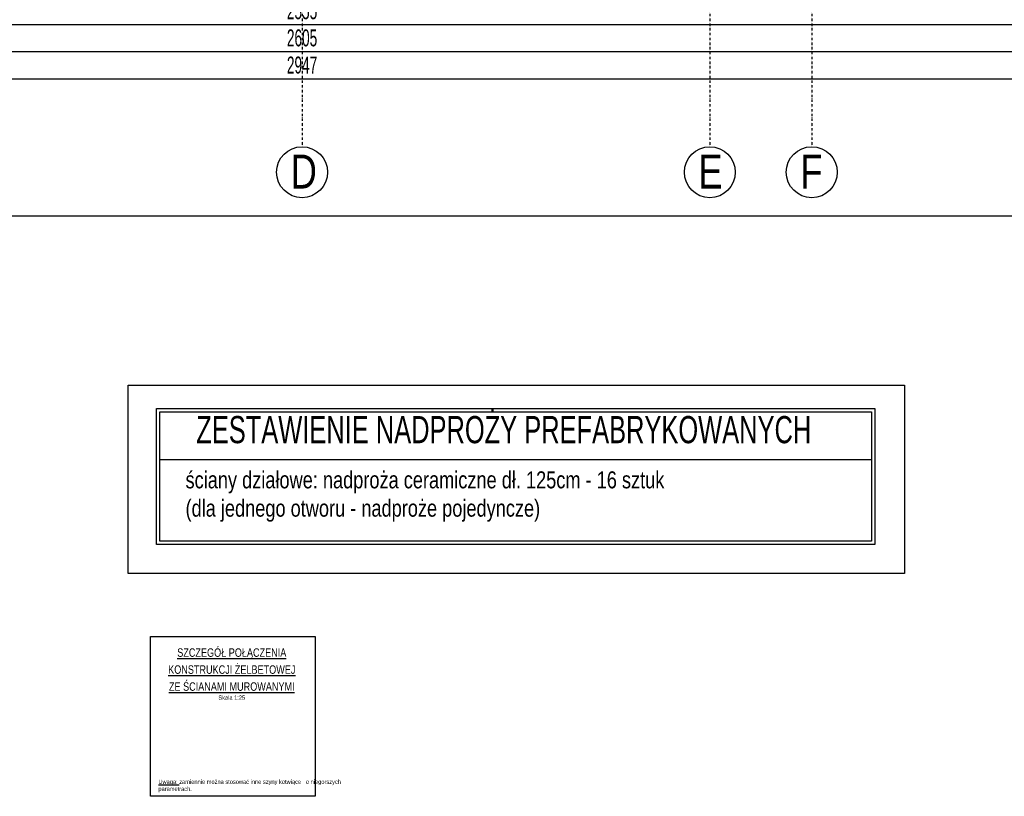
# Model space of a CAD drawing. Header units: millimetres. Extents: x -796 to 14823, y -2819 to 1873.
# Tile 7 of 51: x 796 to 2244, y -2389 to -1246. Entities that reach past the tile are written whole.
import ezdxf
from ezdxf.enums import TextEntityAlignment as Align

# ---------------------------------------------------------------- set-up
doc = ezdxf.new("R2010")
doc.units = ezdxf.units.MM
doc.header["$LTSCALE"] = 10
doc.linetypes.add('MO', pattern=[0.7, 0.35, -0.17, 0.01, -0.17])
doc.layers.add('BA_obw', color=230, linetype='Continuous', plot=False)
doc.layers.add('BZ_obw', color=230, linetype='Continuous', plot=False)
for name, color, linetype in [('BA_txg', 3, 'Continuous'), ('BA_wig', 3, 'Continuous'), ('BA_wym', 1, 'Continuous'), ('BD_osm', 1, 'MO'), ('BD_txs', 2, 'Continuous'), ('BD_wic', 1, 'Continuous'), ('BZ_sym', 7, 'Continuous'), ('BZ_txg', 3, 'Continuous'), ('BZ_txs', 2, 'Continuous')]:
    doc.layers.add(name, color=color, linetype=linetype)
doc.styles.add('BIKTG', font='bikromsw.shx', dxfattribs={"width": 0.8})
doc.styles.add('BIKTS', font='bikromsw.shx', dxfattribs={"width": 0.8})
doc.styles.add('BIKWYM', font='bikromsw.shx', dxfattribs={"width": 0.6})
doc.dimstyles.new('BA_KR_100_cm', dxfattribs={"dimtxt": 25, "dimasz": 1.666667, "dimexe": 24, "dimexo": 0, "dimgap": 0, "dimtad": 0, "dimdec": 1, "dimrnd": 0.5, "dimzin": 9, "dimdsep": 46, "dimtxsty": 'BIKWYM', "dimblk": 'WYM-KR', "dimcen": 0, "dimdle": 20, "dimclrd": 256, "dimclre": 256, "dimclrt": 2, "dimadec": 0, "dimazin": 0, "dimtfac": 0.033333, "dimtdec": 1, "dimtmove": 0, "dimatfit": 3, "dimldrblk": 'WYM-KR', "dimfxl": 25, "dimfxlon": 1, "dimtvp": 0.8, "dimtolj": 1, "dimarcsym": 0})

# ---------------------------------------------------------------- blocks, each defined once
blk = doc.blocks.new('eoprz')
blk = doc.blocks.new('WYM-KR')
at = {"linetype": 'ByBlock'}
blk.add_line((11.52, 0), (-11.52, 0), dxfattribs=at)
at = {"color": 7, "linetype": 'ByBlock'}
blk.add_line((6.24, 6.24), (-6.24, -6.24), dxfattribs=at)
blk = doc.blocks.new('*D88')
at = {"layer": 'BA_wym', "lineweight": -2}
for p, q in [((-66.5, -1212.6), (-66.5, -1276.6)), ((2488.5, -1212.6), (2488.5, -1276.6)), ((-64.8, -1252.6), (2486.9, -1252.6))]:
    blk.add_line(p, q, dxfattribs=at)
at = {"layer": 'Defpoints', "color": 0}
for p in [(-66.5, -927.1), (2488.5, -927.1), (2488.5, -1252.6)]:
    blk.add_point(p, dxfattribs=at)
at = {"layer": 'BA_wym', "lineweight": -2, "xscale": 1.666666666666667, "yscale": 1.666666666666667, "zscale": 1.666666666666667, "rotation": 180}
blk.add_blockref('WYM-KR', (-66.5, -1252.6), dxfattribs=at)
at = {"layer": 'BA_wym', "lineweight": -2, "xscale": 1.666666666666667, "yscale": 1.666666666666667, "zscale": 1.666666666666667}
blk.add_blockref('WYM-KR', (2488.5, -1252.6), dxfattribs=at)
at = {"layer": 'BA_wym', "color": 2, "insert": (1211, -1232.6), "char_height": 25, "attachment_point": 5, "style": 'BIKWYM'}
blk.add_mtext('\\A1;2555', dxfattribs=at)
blk = doc.blocks.new('*D90')
at = {"layer": 'BA_wym', "lineweight": -2}
for p, q in [((-91.5, -1252.6), (-91.5, -1316.6)), ((2513.5, -1252.6), (2513.5, -1316.6)), ((-89.8, -1292.6), (2511.9, -1292.6))]:
    blk.add_line(p, q, dxfattribs=at)
at = {"layer": 'Defpoints', "color": 0}
for p in [(-91.5, -927.1), (2513.5, -927.1), (2513.5, -1292.6)]:
    blk.add_point(p, dxfattribs=at)
at = {"layer": 'BA_wym', "lineweight": -2, "xscale": 1.666666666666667, "yscale": 1.666666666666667, "zscale": 1.666666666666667, "rotation": 180}
blk.add_blockref('WYM-KR', (-91.5, -1292.6), dxfattribs=at)
at = {"layer": 'BA_wym', "lineweight": -2, "xscale": 1.666666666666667, "yscale": 1.666666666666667, "zscale": 1.666666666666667}
blk.add_blockref('WYM-KR', (2513.5, -1292.6), dxfattribs=at)
at = {"layer": 'BA_wym', "color": 2, "insert": (1211, -1272.6), "char_height": 25, "attachment_point": 5, "style": 'BIKWYM'}
blk.add_mtext('\\A1;2605', dxfattribs=at)
blk = doc.blocks.new('*D329')
at = {"layer": 'BA_wym', "lineweight": -2}
for p, q in [((-262.5, -1292.6), (-262.5, -1356.6)), ((2684.5, -1292.6), (2684.5, -1356.6)), ((-260.8, -1332.6), (2682.9, -1332.6))]:
    blk.add_line(p, q, dxfattribs=at)
at = {"layer": 'Defpoints', "color": 0}
for p in [(-262.5, 171.4), (2684.5, 171.4), (2684.5, -1332.6)]:
    blk.add_point(p, dxfattribs=at)
at = {"layer": 'BA_wym', "lineweight": -2, "xscale": 1.666666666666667, "yscale": 1.666666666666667, "zscale": 1.666666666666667, "rotation": 180}
blk.add_blockref('WYM-KR', (-262.5, -1332.6), dxfattribs=at)
at = {"layer": 'BA_wym', "lineweight": -2, "xscale": 1.666666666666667, "yscale": 1.666666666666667, "zscale": 1.666666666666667}
blk.add_blockref('WYM-KR', (2684.5, -1332.6), dxfattribs=at)
at = {"layer": 'BA_wym', "color": 2, "insert": (1211, -1312.6), "char_height": 25, "attachment_point": 5, "style": 'BIKWYM'}
blk.add_mtext('\\A1;2947', dxfattribs=at)

msp = doc.modelspace()

# ---------------------------------------------------------------- linework, layer by layer
at = {"layer": 'BA_obw'}
for points in [[(-795.82, 1873.17), (3205.68, 1873.17), (3205.68, -1534.81), (-795.82, -1534.81)], [(954.98, -1783.61), (2097.31, -1783.61), (2097.31, -2060.83), (954.98, -2060.83)]]:
    msp.add_lwpolyline(points, close=True, dxfattribs=at)
at = {"layer": 'BA_wig', "color": 1}
for points in [[(996.86, -1817.89), (2053.93, -1817.89), (2053.93, -2017.89), (996.86, -2017.89)], [(1001.86, -1822.89), (2048.93, -1822.89), (2048.93, -2012.89), (1001.86, -2012.89)]]:
    msp.add_lwpolyline(points, close=True, dxfattribs=at)
msp.add_lwpolyline([(1001.86, -1892.89), (2048.93, -1892.89)], dxfattribs=at)
at = {"layer": 'BD_osm'}
for points in [[(1211.02, 1639.86), (1211.02, -1432.6)], [(1811.02, 1639.86), (1811.02, -1432.6)], [(1961.02, 1639.86), (1961.02, -1432.6)]]:
    msp.add_lwpolyline(points, dxfattribs=at)
at = {"layer": 'BD_wic'}
for centre in [(1211.02, -1470.1), (1811.02, -1470.1), (1961.02, -1470.1)]:
    msp.add_circle(centre, 37.5, dxfattribs=at)
at = {"layer": 'BZ_obw'}
msp.add_lwpolyline([(987.8, -2153.47), (1230.34, -2153.47), (1230.34, -2388.55), (987.8, -2388.55)], close=True, dxfattribs=at)

# ---------------------------------------------------------------- block references
at = {"layer": 'BZ_sym'}
ref = msp.add_blockref('eoprz', (1107.59, -2187.02, -43808.94), dxfattribs=dict(at, xscale=0.05, yscale=0.05, zscale=0.05, rotation=359.9999999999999))
ref.add_attrib('Nazwa', '%%USZCZEGÓŁ POŁĄCZENIA', dxfattribs={"layer": 'BZ_txg', "height": 12.5, "style": 'BIKTG', "width": 0.8}).set_placement((1107.59, -2177.02, -43808.94), align=Align.MIDDLE_CENTER)
ref = msp.add_blockref('eoprz', (1107.59, -2212.02, -43808.94), dxfattribs=dict(at, xscale=0.05, yscale=0.05, zscale=0.05, rotation=359.9999999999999))
ref.add_attrib('Nazwa', '%%uKONSTRUKCJI ŻELBETOWEJ', dxfattribs={"layer": 'BZ_txg', "height": 12.5, "style": 'BIKTG', "width": 0.8}).set_placement((1107.59, -2202.02, -43808.94), align=Align.MIDDLE_CENTER)
ref = msp.add_blockref('eoprz', (1107.59, -2237.02, -43808.94), dxfattribs=dict(at, xscale=0.05, yscale=0.05, zscale=0.05, rotation=359.9999999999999))
ref.add_attrib('Nazwa', '%%UZE ŚCIANAMI MUROWANYMI', dxfattribs={"layer": 'BZ_txg', "height": 12.5, "style": 'BIKTG', "width": 0.8}).set_placement((1107.59, -2227.02, -43808.94), align=Align.MIDDLE_CENTER)
ref.add_attrib('Skala', 'Skala 1:25', dxfattribs={"layer": 'BZ_txs', "height": 6.25, "style": 'BIKTS', "width": 0.8}).set_placement((1107.59, -2243.27, -43808.94), align=Align.MIDDLE_CENTER)

# ---------------------------------------------------------------- texts
at = {"layer": 'BA_txg', "insert": (1055.32, -1828.91), "char_height": 40, "width": 1279.1293, "attachment_point": 1, "style": 'BIKTG'}
msp.add_mtext('{\\W0.7;\\C3;ZESTAWIENIE NADPROŻY PREFABRYKOWANYCH}', dxfattribs=at)
at = {"layer": 'BD_txs', "style": 'BIKTS', "width": 0.8}
for s, p in [('D', (1194.21, -1494.17)), ('E', (1794.21, -1494.17)), ('F', (1944.21, -1494.17))]:
    msp.add_text(s, height=50, dxfattribs=at).set_placement(p)
at = {"layer": 'BZ_txs', "attachment_point": 1, "style": 'BIKTS'}
for s, insert, char_height, width in [('ściany działowe: nadproża ceramiczne dł. 125cm - 16 sztuk\\P(dla jednego otworu - nadproże pojedyncze)', (1039.52, -1910.36), 25, 1138.9328), ('{\\LUwaga:} {\\Fbikromsw.shx|c1;zamiennie }można stosować inne szyny kotwiące ^I o niegorszych parametrach.', (999.63, -2364.02), 6.25, 222.0483)]:
    msp.add_mtext(s, dxfattribs=dict(at, insert=insert, char_height=char_height, width=width))

# ---------------------------------------------------------------- dimensions: what is measured, and where the dimension line sits
at = {"layer": 'BA_wym'}
for base, p1, p2, override, picture, middle in [((2684.52, -1332.6), (-262.48, 171.35), (2684.52, 171.35), {"dimatfit": 1, "dimfxl": 40}, '*D329', (1211.02, -1312.6)), ((2513.52, -1292.6), (-91.48, -927.15), (2513.52, -927.15), {"dimatfit": 1, "dimfxl": 40}, '*D90', (1211.02, -1272.6)), ((2488.52, -1252.6), (-66.48, -927.15), (2488.52, -927.15), {"dimtmove": 1, "dimatfit": 1, "dimfxl": 40}, '*D88', (1211.02, -1232.6))]:
    dim = msp.add_linear_dim(base=base, p1=p1, p2=p2, dimstyle='BA_KR_100_cm', override=override, dxfattribs=at)
    dim.commit()
    dim.dimension.update_dxf_attribs({"geometry": picture, "text_midpoint": middle})

doc.saveas('drawing.dxf')
